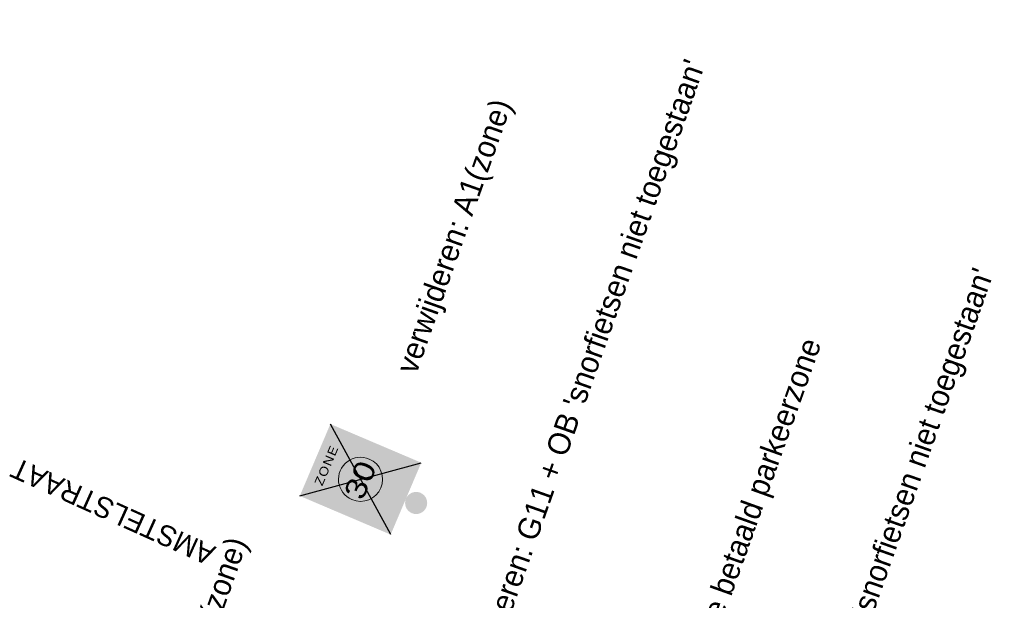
# Model space of a CAD drawing. Header units: metres. Extents: x 136326 to 138181, y 453212 to 454732.
# Tile 22 of 55: x 136530 to 136563, y 453776 to 453795. Entities that reach past the tile are written whole.
import ezdxf
from ezdxf.enums import TextEntityAlignment as Align

# ---------------------------------------------------------------- set-up
doc = ezdxf.new("R2010")
doc.units = ezdxf.units.M
doc.layers.add('-DR-alg-txt-straatnaam', color=2, linetype='Continuous')
doc.layers.add('-DR-nw-inr-bebording-txt', color=2, linetype='Continuous')
doc.layers.add('mob_bebording', color=7, linetype='Continuous', lineweight=0)
doc.styles.add('Drong', font='txt', dxfattribs={"height": 1.8})
doc.styles.add('eurostile', font='txt')
doc.styles.add('Style-Verkeersborden', font='Verkeersborden.shx')

# ---------------------------------------------------------------- blocks, each defined once
blk = doc.blocks.new('bord_A01-ZB')
at = {"layer": 'mob_bebording', "linetype": 'Continuous', "lineweight": 0}
h = blk.add_hatch(color=254, dxfattribs=at)
h.paths.add_polyline_path([(0.265, 0), (0, 0), (-0.265, 0), (-0.265, 0.67), (0.265, 0.67)])
h.paths.add_polyline_path([(0.24, 0.01), (-0.24, 0.01, -0.414214), (-0.255, 0.025), (-0.255, 0.645, -0.414214), (-0.24, 0.66), (0.24, 0.66, -0.414214), (0.255, 0.645), (0.255, 0.025, -0.414214)], flags=17)
h = blk.add_hatch(color=7, dxfattribs=at)
h.paths.add_polyline_path([(0.255, 0.025), (0.255, 0.645, 0.414214), (0.24, 0.66), (-0.24, 0.66, 0.414214), (-0.255, 0.645), (-0.255, 0.025, 0.414214), (-0.24, 0.01), (0.24, 0.01, 0.414214)])
h.paths.add_polyline_path([(0.24, 0.02), (-0.24, 0.02, -0.414214), (-0.245, 0.025), (-0.245, 0.645, -0.414214), (-0.24, 0.65), (0.24, 0.65, -0.414214), (0.245, 0.645), (0.245, 0.025, -0.414214)])
h = blk.add_hatch(color=254, dxfattribs=at)
h.paths.add_polyline_path([(0.245, 0.025), (0.245, 0.645, 0.414214), (0.24, 0.65), (-0.24, 0.65, 0.414214), (-0.245, 0.645), (-0.245, 0.025, 0.414214), (-0.24, 0.02), (0.24, 0.02, 0.414214)])
edge = h.paths.add_edge_path(flags=17)
edge.add_arc((0, 0.335), 0.204, 0, 360)
h = blk.add_hatch(color=10, dxfattribs=at)
edge = h.paths.add_edge_path()
edge.add_arc((0, 0.335), 0.204, 0, 360)
edge = h.paths.add_edge_path()
edge.add_arc((0, 0.335), 0.1972, 0, 360)
h = blk.add_hatch(color=254, dxfattribs=at)
edge = h.paths.add_edge_path()
edge.add_arc((0, 0.335), 0.1972, 0, 360)
edge = h.paths.add_edge_path(flags=17)
edge.add_arc((0, 0.335), 0.1904, 0, 360)
h = blk.add_hatch(color=10, dxfattribs=at)
edge = h.paths.add_edge_path()
edge.add_arc((0, 0.335), 0.1904, 0, 360)
edge = h.paths.add_edge_path()
edge.add_arc((0, 0.335), 0.1496, 0, 360)
h = blk.add_hatch(color=254, dxfattribs=at)
edge = h.paths.add_edge_path()
edge.add_arc((0, 0.335), 0.1496, 0, 180)
edge.add_arc((0, 0.335), 0.1496, 180, 360)
at = {"layer": 'mob_bebording', "color": 254, "linetype": 'Continuous', "lineweight": 0, "flags": 128}
blk.add_lwpolyline([(0.1496, 0.335, 1), (-0.1496, 0.335, 1)], format="xyb", close=True, dxfattribs=at)
at = {"layer": 'mob_bebording', "color": 7, "linetype": 'Continuous', "lineweight": 0, "style": 'Style-Verkeersborden', "width": 1.190476}
blk.add_text('30', height=0.1428, dxfattribs=at).set_placement((-0.0048, 0.335), align=Align.MIDDLE_CENTER)
at = {"layer": 'mob_bebording', "color": 7, "linetype": 'Continuous', "lineweight": 0, "insert": (-0.0026, 0.5845), "char_height": 0.06, "attachment_point": 5, "line_spacing_factor": 0.6, "style": 'Style-Verkeersborden'}
blk.add_mtext('\\H1x;\\W1.16667;\\T1.112;ZONE', dxfattribs=at)

msp = doc.modelspace()

# ---------------------------------------------------------------- hatches: boundary and pattern name
at = {"layer": 'mob_bebording', "linetype": 'Continuous', "lineweight": 0}
h = msp.add_hatch(color=251, dxfattribs=at)
edge = h.paths.add_edge_path(flags=0)
edge.add_arc((136543.043, 453778.905), 0.375, 0, 360)

# ---------------------------------------------------------------- linework, layer by layer
at = {"layer": 'mob_bebording', "color": 10, "lineweight": 30}
for p, q in [((136542.18, 453777.832), (136540.134, 453781.582)), ((136539.097, 453779.143), (136543.217, 453780.271))]:
    msp.add_line(p, q, dxfattribs=at)

# ---------------------------------------------------------------- block references
at = {"layer": 'mob_bebording', "color": 254, "linetype": 'Continuous', "lineweight": 0, "xscale": 5, "yscale": 5, "zscale": 5, "rotation": 66.95897568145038}
msp.add_blockref('bord_A01-ZB', (136542.698, 453779.052), dxfattribs=at)

# ---------------------------------------------------------------- texts
at = {"layer": '-DR-alg-txt-straatnaam', "style": 'Drong'}
msp.add_text('AMSTELSTRAAT', height=0.7, rotation=155.7243, dxfattribs=at).set_placement((136536.29, 453777.402, 2.055))
at = {"layer": '-DR-nw-inr-bebording-txt', "style": 'eurostile'}
for s, p in [("verwijderen: G11 + OB 'snorfietsen niet toegestaan'", (136545.217, 453772.202)), ('verwijderen: A1(zone)', (136543.043, 453783.236)), ("verwijderen: G11 + OB 'snorfietsen niet toegestaan'", (136555.005, 453765.128)), ('verwijderen: A2(zone)', (136534.067, 453768.381))]:
    msp.add_text(s, height=0.75, rotation=70.5, dxfattribs=at).set_placement(p)
at = {"layer": '-DR-nw-inr-bebording-txt', "insert": (136551.526, 453765.777), "char_height": 0.75, "attachment_point": 7, "rotation": 70.3356, "line_spacing_factor": 0.836056, "style": 'eurostile'}
msp.add_mtext('Bestaande bord einde betaald parkeerzone\\Pverplaatsen', dxfattribs=at)

doc.saveas('drawing.dxf')
